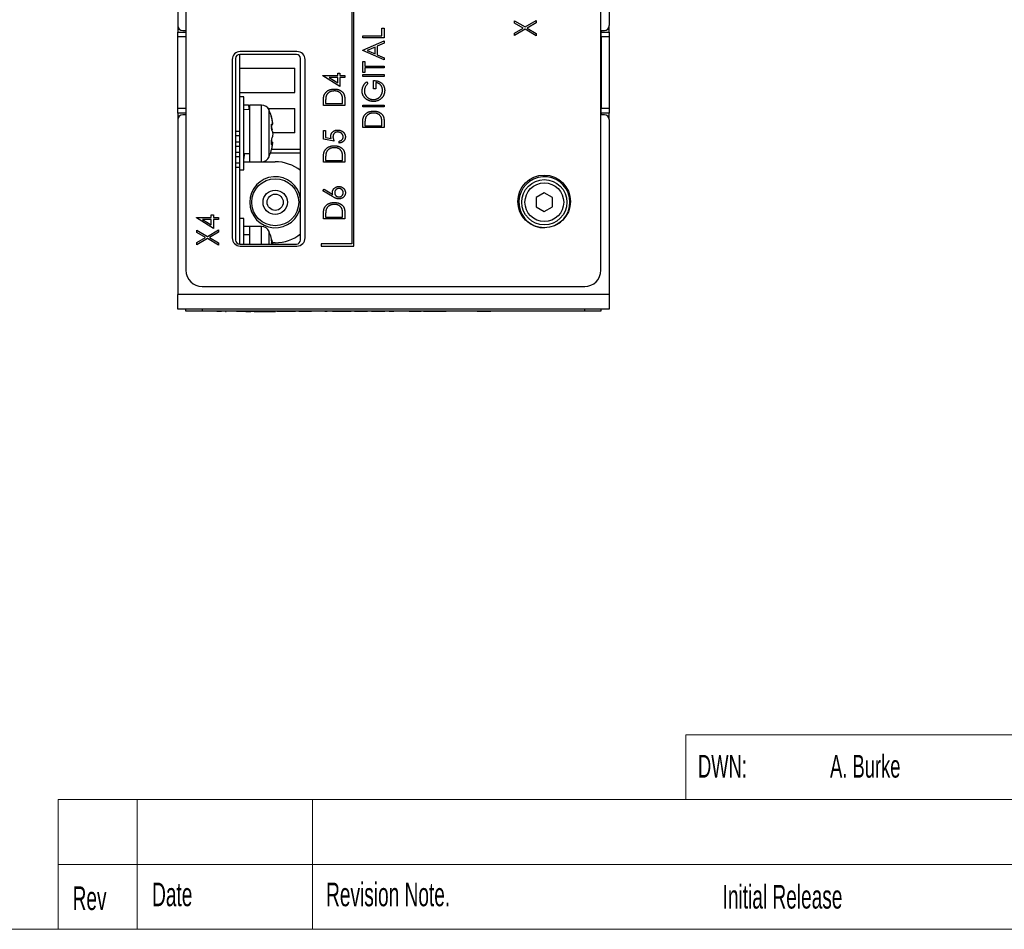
# Paper-space layout 'Sheet2' of a CAD drawing. Header units: millimetres. Extents: x 0 to 420, y 0 to 297.
# Tile 12 of 31: x 163 to 284, y 7 to 119. Entities that reach past the tile are written whole.
import ezdxf

# ---------------------------------------------------------------- set-up
doc = ezdxf.new("R2010")
doc.units = ezdxf.units.MM
doc.styles.add('SLDTEXTSTYLE0', font='TXT', dxfattribs={"width": 0.605})

psp = doc.layouts.new('Sheet2')

# ---------------------------------------------------------------- linework, layer by layer
at = {"color": 7, "linetype": 'Continuous', "lineweight": 25}
for p, q in [((182.32, 207.92), (182.32, 118.52)), ((235.55, 207.92), (235.55, 118.52)), ((183.32, 206.72), (183.32, 88.32)), ((203.77, 144.07), (203.77, 91.57)), ((204.02, 91.32), (204.02, 144.32)), ((234.52, 88.32), (234.52, 122.07)), ((223.88, 118.82), (223.88, 119.1)), ((223.88, 119.1), (225.17, 118.35)), ((225.17, 118.35), (226.52, 119.14)), ((226.52, 119.14), (226.52, 118.86)), ((182.33, 118.46), (182.33, 117.72)), ((182.92, 117.92), (183.32, 117.92)), ((207.5, 118.21), (207.77, 118.21)), ((207.5, 117.26), (207.5, 118.21)), ((207.77, 118.21), (207.77, 117.03)), ((224.93, 118.21), (223.88, 118.82)), ((223.88, 117.59), (224.93, 118.21)), ((225.17, 118.07), (223.88, 117.31)), ((226.52, 117.27), (225.17, 118.07)), ((226.52, 118.86), (225.41, 118.21)), ((225.41, 118.21), (226.52, 117.55)), ((234.52, 117.92), (234.95, 117.92)), ((234.54, 117.92), (234.54, 117.72)), ((235.54, 117.72), (235.54, 118.46)), ((235.55, 117.92), (235.54, 117.92)), ((235.55, 117.92), (235.55, 118.52)), ((182.33, 117.72), (183.32, 117.72)), ((182.33, 117.12), (182.33, 117.72)), ((182.33, 108.32), (182.33, 117.12)), ((205.13, 117.03), (205.13, 117.26)), ((205.13, 117.26), (207.5, 117.26)), ((207.77, 117.03), (205.13, 117.03)), ((223.88, 117.31), (223.88, 117.59)), ((226.52, 117.55), (226.52, 117.27)), ((234.54, 117.02), (234.52, 117.02)), ((234.54, 117.72), (235.54, 117.72)), ((234.54, 117.12), (234.54, 117.72)), ((235.54, 117.12), (234.54, 117.12)), ((234.54, 117.12), (234.54, 108.32)), ((235.54, 117.72), (235.54, 117.12)), ((235.54, 117.12), (235.54, 108.32)), ((205.13, 115.47), (207.77, 116.62)), ((205.13, 115.43), (205.13, 115.47)), ((207.77, 114.28), (205.13, 115.43)), ((206.65, 115.87), (205.69, 115.45)), ((205.69, 115.45), (206.65, 115.03)), ((206.65, 115.03), (206.65, 115.87)), ((207.77, 116.36), (206.92, 115.99)), ((206.92, 115.99), (206.92, 114.91)), ((207.77, 116.62), (207.77, 116.36)), ((189.02, 114.32), (189.02, 92.32)), ((189.45, 114.46), (189.45, 92.06)), ((189.95, 105.49), (189.95, 114.96)), ((196.95, 114.96), (189.95, 114.96)), ((197.02, 115.32), (190.02, 115.32)), ((197.45, 92.06), (197.45, 114.46)), ((198.02, 92.32), (198.02, 114.32)), ((206.92, 114.91), (207.77, 114.54)), ((207.77, 114.54), (207.77, 114.28)), ((189.95, 113.27), (196.75, 113.27)), ((196.75, 110.27), (196.75, 113.27)), ((205.13, 112.75), (205.13, 114.07)), ((205.13, 114.07), (205.4, 114.07)), ((205.4, 114.07), (205.4, 113.53)), ((205.4, 113.53), (207.77, 113.53)), ((205.4, 113.29), (205.4, 112.75)), ((207.77, 113.29), (205.4, 113.29)), ((207.77, 113.53), (207.77, 113.29)), ((234.52, 113.43), (234.54, 113.43)), ((200.21, 112.31), (200.21, 112.35)), ((200.21, 112.35), (202.04, 112.35)), ((202.31, 111), (200.21, 112.31)), ((202.04, 112.12), (200.97, 112.12)), ((200.97, 112.12), (202.04, 111.45)), ((202.04, 112.35), (202.04, 112.66)), ((202.04, 112.66), (202.31, 112.66)), ((202.04, 111.45), (202.04, 112.12)), ((202.31, 112.66), (202.31, 112.35)), ((202.31, 112.35), (202.92, 112.35)), ((202.92, 112.12), (202.31, 112.12)), ((202.31, 112.12), (202.31, 111)), ((202.92, 112.35), (202.92, 112.12)), ((205.4, 112.75), (205.13, 112.75)), ((205.13, 112.24), (205.13, 112.48)), ((205.13, 112.48), (207.77, 112.48)), ((207.77, 112.24), (205.13, 112.24)), ((207.77, 112.48), (207.77, 112.24)), ((205.58, 111.56), (205.77, 111.37)), ((206.48, 110.72), (206.48, 111.73)), ((206.75, 110.72), (206.48, 110.72)), ((206.75, 111.5), (206.75, 110.72)), ((189.95, 110.27), (196.75, 110.27)), ((190.45, 109.72), (189.95, 109.72)), ((190.45, 100.72), (190.45, 109.72)), ((202.92, 109.42), (202.92, 108.66)), ((182.33, 107.72), (182.33, 108.32)), ((191.02, 108.72), (190.45, 108.72)), ((191.15, 108.12), (190.45, 108.16)), ((191.13, 108.27), (191.15, 108.27)), ((192.65, 108.72), (191.15, 108.72)), ((191.15, 108.72), (191.15, 103.27)), ((193.49, 108.27), (196.75, 108.27)), ((196.75, 105.27), (196.75, 108.27)), ((200.28, 108.66), (200.28, 109.16)), ((202.92, 108.66), (200.28, 108.66)), ((200.55, 109.06), (200.55, 108.89)), ((200.55, 108.89), (202.65, 108.89)), ((202.65, 108.89), (202.65, 109.17)), ((205.13, 108.48), (205.13, 108.71)), ((205.13, 108.71), (207.77, 108.71)), ((207.77, 108.48), (205.13, 108.48)), ((207.77, 108.71), (207.77, 108.48)), ((234.54, 108.32), (235.54, 108.32)), ((234.54, 107.72), (234.54, 108.32)), ((235.54, 108.32), (235.54, 107.72)), ((183.32, 107.72), (182.33, 107.72)), ((182.33, 107.72), (182.33, 106.99)), ((183.32, 107.52), (182.92, 107.52)), ((234.95, 107.52), (234.52, 107.52)), ((235.54, 107.72), (234.54, 107.72)), ((234.54, 107.72), (234.54, 107.52)), ((235.54, 106.99), (235.54, 107.72)), ((235.54, 107.52), (235.55, 107.52)), ((235.55, 106.92), (235.55, 107.52)), ((182.32, 106.92), (182.32, 85.32)), ((193.83, 106.29), (194, 106.29)), ((205.13, 105.93), (205.13, 106.43)), ((207.77, 105.93), (205.13, 105.93)), ((205.4, 106.34), (205.4, 106.17)), ((205.4, 106.17), (207.5, 106.17)), ((207.5, 106.17), (207.5, 106.45)), ((207.77, 106.7), (207.77, 105.93)), ((235.55, 106.92), (235.55, 85.32)), ((189.45, 105.49), (189.95, 105.49)), ((189.45, 104.96), (189.95, 104.96)), ((189.95, 104.96), (189.95, 105.49)), ((189.95, 104.19), (189.95, 104.96)), ((196.75, 105.27), (194.02, 105.27)), ((200.28, 105.56), (200.55, 105.56)), ((200.28, 104.51), (200.28, 105.56)), ((201.6, 104.27), (200.28, 104.51)), ((200.55, 105.56), (200.55, 104.7)), ((200.55, 104.7), (201.24, 104.57)), ((189.45, 104.19), (189.95, 104.19)), ((189.45, 103.66), (189.95, 103.66)), ((189.95, 103.66), (189.95, 104.19)), ((189.95, 102.89), (189.95, 103.66)), ((194.01, 104.02), (193.82, 104.02)), ((194, 104.15), (193.83, 104.15)), ((202.24, 104.03), (202.24, 104.27)), ((189.45, 102.89), (189.95, 102.89)), ((189.45, 102.36), (189.95, 102.36)), ((189.95, 102.36), (189.95, 102.89)), ((189.95, 101.59), (189.95, 102.36)), ((190.45, 102.72), (191.15, 102.72)), ((191.15, 103.27), (191.15, 101.72)), ((197.45, 102.77), (193.74, 102.77)), ((193.89, 103.27), (197.45, 103.27)), ((200.28, 101.66), (200.28, 102.16)), ((200.55, 102.06), (200.55, 101.89)), ((202.65, 101.89), (202.65, 102.17)), ((202.92, 102.42), (202.92, 101.66)), ((189.45, 101.59), (189.95, 101.59)), ((189.45, 101.06), (189.95, 101.06)), ((189.95, 101.06), (189.95, 101.59)), ((189.95, 91.56), (189.95, 101.06)), ((190.45, 101.72), (191.15, 101.72)), ((191.15, 101.72), (192.65, 101.72)), ((192.65, 101.72), (194.33, 101.72)), ((202.92, 101.66), (200.28, 101.66)), ((200.55, 101.89), (202.65, 101.89)), ((189.95, 100.72), (190.45, 100.72)), ((200.21, 98.15), (200.36, 98.34)), ((201.42, 97.41), (200.21, 98.15)), ((200.36, 98.34), (201.43, 97.69)), ((227.54, 97.88), (226.54, 97.3)), ((226.54, 97.3), (226.54, 96.15)), ((228.54, 97.3), (227.54, 97.88)), ((228.54, 96.15), (228.54, 97.3)), ((226.54, 96.15), (227.54, 95.57)), ((227.54, 95.57), (228.54, 96.15)), ((184.61, 94.8), (184.61, 94.85)), ((184.61, 94.85), (186.44, 94.85)), ((186.71, 93.49), (184.61, 94.8)), ((186.44, 94.85), (186.44, 95.16)), ((186.44, 95.16), (186.71, 95.16)), ((186.71, 95.16), (186.71, 94.85)), ((186.71, 94.85), (187.32, 94.85)), ((187.32, 94.85), (187.32, 94.61)), ((200.28, 94.66), (200.28, 95.16)), ((200.55, 95.06), (200.55, 94.89)), ((200.55, 94.89), (202.65, 94.89)), ((202.65, 94.89), (202.65, 95.17)), ((202.92, 95.42), (202.92, 94.66)), ((186.44, 94.61), (185.37, 94.61)), ((185.37, 94.61), (186.44, 93.95)), ((186.44, 93.95), (186.44, 94.61)), ((187.32, 94.61), (186.71, 94.61)), ((186.71, 94.61), (186.71, 93.49)), ((190.45, 94.72), (189.95, 94.72)), ((190.45, 91.56), (190.45, 94.72)), ((191.15, 93.72), (190.45, 93.72)), ((192.65, 93.72), (191.15, 93.72)), ((191.15, 93.72), (191.15, 91.56)), ((202.92, 94.66), (200.28, 94.66)), ((184.68, 93.27), (185.97, 92.51)), ((184.68, 92.99), (184.68, 93.27)), ((185.73, 92.37), (184.68, 92.99)), ((184.68, 91.76), (185.73, 92.37)), ((185.97, 92.51), (187.32, 93.31)), ((187.32, 93.03), (186.21, 92.37)), ((186.21, 92.37), (187.32, 91.72)), ((187.32, 93.31), (187.32, 93.03)), ((191.15, 92.72), (190.45, 92.72)), ((185.97, 92.23), (184.68, 91.48)), ((184.68, 91.48), (184.68, 91.76)), ((187.32, 91.44), (185.97, 92.23)), ((187.32, 91.72), (187.32, 91.44)), ((189.95, 91.56), (196.95, 91.56)), ((190.02, 91.32), (197.02, 91.32)), ((193.92, 91.62), (194.02, 91.62)), ((194.33, 91.72), (194, 91.72)), ((200.02, 91.57), (200.02, 91.32)), ((203.77, 91.57), (200.02, 91.57)), ((200.02, 91.32), (204.02, 91.32)), ((185.32, 86.32), (232.52, 86.32)), ((235.55, 85.32), (182.32, 85.32)), ((182.32, 83.52), (182.32, 85.32)), ((235.55, 85.32), (235.55, 83.52)), ((235.55, 83.52), (182.32, 83.52)), ((183.32, 83.27), (183.32, 83.52)), ((185.32, 83.27), (183.32, 83.27)), ((185.32, 83.52), (185.32, 83.27)), ((232.52, 83.27), (185.32, 83.27)), ((187.11, 83.26), (187.11, 83.27)), ((187.11, 83.26), (187.69, 83.26)), ((187.69, 83.26), (187.69, 83.27)), ((188.18, 83.22), (188.18, 83.26)), ((188.18, 83.22), (188.28, 83.22)), ((188.37, 83.26), (188.37, 83.27)), ((188.94, 83.26), (188.94, 83.27)), ((189.55, 83.26), (189.04, 83.26)), ((189.55, 83.26), (189.55, 83.27)), ((189.55, 83.26), (189.83, 83.26)), ((189.83, 83.26), (189.83, 83.27)), ((189.83, 83.26), (190.97, 83.26)), ((190.16, 83.22), (190.16, 83.26)), ((190.69, 83.22), (190.69, 83.26)), ((190.69, 83.22), (191.32, 83.22)), ((190.97, 83.26), (190.97, 83.27)), ((191.22, 83.26), (190.97, 83.26)), ((191.22, 83.26), (191.22, 83.27)), ((191.22, 83.26), (192.6, 83.26)), ((191.32, 83.22), (191.32, 83.26)), ((191.73, 83.22), (191.73, 83.26)), ((191.73, 83.22), (192.24, 83.22)), ((192.24, 83.22), (192.24, 83.26)), ((192.24, 83.22), (192.92, 83.22)), ((192.6, 83.26), (192.6, 83.27)), ((192.6, 83.26), (192.64, 83.26)), ((192.64, 83.26), (192.64, 83.27)), ((192.64, 83.26), (194.03, 83.26)), ((192.92, 83.22), (192.92, 83.26)), ((192.92, 83.22), (193.63, 83.22)), ((193.63, 83.22), (193.63, 83.26)), ((193.63, 83.22), (194.35, 83.22)), ((194.03, 83.26), (194.03, 83.27)), ((194.52, 83.26), (194.52, 83.27)), ((194.52, 83.26), (194.58, 83.26)), ((194.58, 83.26), (194.58, 83.27)), ((194.58, 83.26), (196.55, 83.26)), ((196.55, 83.26), (196.55, 83.27)), ((196.55, 83.26), (196.84, 83.26)), ((196.84, 83.26), (196.84, 83.27)), ((197.24, 83.26), (197.24, 83.27)), ((197.24, 83.26), (198.83, 83.26)), ((198.83, 83.26), (198.83, 83.27)), ((200.46, 83.26), (200.46, 83.27)), ((200.46, 83.26), (200.74, 83.26)), ((200.74, 83.26), (200.74, 83.27)), ((201.4, 83.26), (201.4, 83.27)), ((201.4, 83.26), (201.45, 83.26)), ((201.45, 83.26), (201.45, 83.27)), ((201.45, 83.26), (203.43, 83.26)), ((203.43, 83.26), (203.43, 83.27)), ((203.43, 83.26), (203.72, 83.26)), ((203.72, 83.26), (203.72, 83.27)), ((204.12, 83.26), (204.12, 83.27)), ((204.12, 83.26), (205.71, 83.26)), ((205.71, 83.26), (205.71, 83.27)), ((206.2, 83.26), (206.2, 83.27)), ((206.2, 83.26), (207.87, 83.26)), ((207.87, 83.26), (207.87, 83.27)), ((208.4, 83.26), (208.4, 83.27)), ((208.4, 83.26), (208.98, 83.26)), ((208.98, 83.26), (208.98, 83.27)), ((209.64, 83.26), (209.64, 83.27)), ((210.23, 83.26), (210.23, 83.27)), ((210.27, 83.26), (210.27, 83.27)), ((210.88, 83.26), (210.88, 83.27)), ((210.88, 83.26), (212.34, 83.26)), ((212.34, 83.26), (212.34, 83.27)), ((212.63, 83.26), (212.63, 83.27)), ((212.63, 83.26), (214.01, 83.26)), ((214.01, 83.26), (214.01, 83.27)), ((214.01, 83.26), (214.05, 83.26)), ((214.05, 83.26), (214.05, 83.27)), ((214.05, 83.26), (215.44, 83.26)), ((215.44, 83.26), (215.44, 83.27)), ((215.8, 83.26), (215.8, 83.27)), ((217.38, 83.26), (217.38, 83.27)), ((218.65, 83.26), (218.65, 83.27)), ((219.26, 83.26), (219.01, 83.26)), ((219.26, 83.26), (219.26, 83.27)), ((219.26, 83.26), (220.93, 83.26)), ((220.93, 83.26), (220.93, 83.27)), ((222.27, 83.26), (221.56, 83.26)), ((222.52, 83.26), (222.27, 83.26)), ((222.77, 83.26), (222.52, 83.26)), ((232.52, 83.27), (232.52, 83.52)), ((234.52, 83.27), (232.52, 83.27)), ((234.52, 83.52), (234.52, 83.27))]:
    psp.add_line(p, q, dxfattribs=at)
at = {"color": 8, "linetype": 'Continuous', "lineweight": 25}
for p, q in [((183.32, 117.12), (182.33, 117.12)), ((182.33, 108.32), (183.32, 108.32)), ((192.65, 101.72), (192.65, 108.72)), ((193.57, 102.34), (193.57, 108.11)), ((193.83, 106.29), (193.99, 106.29)), ((193.86, 106.35), (193.87, 106.35)), ((193.98, 106.72), (193.99, 106.72)), ((193.94, 105.65), (193.99, 105.65)), ((193.82, 104.01), (193.99, 104.01)), ((193.85, 103.87), (193.87, 103.87)), ((192.65, 91.56), (192.65, 93.72)), ((193.57, 91.56), (193.57, 93.11)), ((193.82, 92.1), (193.87, 92.1)), ((193.89, 91.73), (193.99, 91.73)), ((222.27, 83.26), (222.27, 83.27))]:
    psp.add_line(p, q, dxfattribs=at)
at = {"color": 7, "linetype": 'Continuous', "lineweight": 18}
for p, q in [((245, 31), (245, 23)), ((245, 31), (305, 31)), ((167.56, 23), (167.56, 7)), ((167.56, 23), (245, 23)), ((177.28, 23), (177.28, 7)), ((198.93, 23), (198.93, 7)), ((245, 23), (413, 23)), ((167.56, 15), (245, 15)), ((245, 15), (365, 15)), ((7, 7), (413, 7))]:
    psp.add_line(p, q, dxfattribs=at)
at = {"color": 7, "linetype": 'Continuous', "lineweight": 25}
for centre, radius in [((227.52, 96.82), 3.25), ((194.33, 96.72), 2.9), ((227.54, 96.72), 2.79), ((227.54, 96.72), 2.39), ((194.33, 96.72), 1.5), ((194.33, 96.72), 1)]:
    psp.add_circle(centre, radius, dxfattribs=at)
for centre, radius, start, end in [((182.92, 118.52), 0.6, 180, 270), ((234.95, 118.52), 0.6, 270, 0), ((190.02, 114.32), 1, 90, 180), ((189.95, 114.46), 0.5, 90, 180), ((196.95, 114.46), 0.5, 0, 90), ((197.02, 114.32), 1, 0, 90), ((192.65, 107.72), 1, 22.6199, 90), ((182.92, 106.92), 0.6, 90, 180), ((186.65, 105.22), 7.5, 16.7658, 22.6199), ((187.81, 105.6), 6.28, 10.2876, 15.1464), ((187.18, 105.48), 6.91, 9.7845, 14.4239), ((234.95, 106.92), 0.6, 0, 90), ((193.56, 105.59), 0.822, 58.5441, 67.7163), ((189.06, 104.64), 5.03, 11.5888, 17.0019), ((190.02, 104.52), 4.07, 12.9966, 18.9892), ((189.06, 105.81), 5.03, 342.9981, 348.4112), ((193.23, 104.54), 0.93, 313.9908, 325.1554), ((187.81, 104.85), 6.28, 344.8535, 349.7121), ((192.65, 102.72), 1, 270, 337.3801), ((186.65, 105.22), 7.5, 337.3801, 343.2763), ((194.33, 96.72), 5, 51.369, 90), ((194.33, 96.72), 3.15, 7.7114, 180.0035), ((227.55, 96.72), 3.15, 298.6237, 270), ((194.33, 96.72), 3.15, 180.0035, 352.2886), ((192.65, 92.72), 1, 22.6199, 90), ((186.65, 90.22), 7.5, 10.7084, 22.6199), ((194.33, 96.72), 5, 270, 308.631), ((190.02, 92.32), 1, 180, 270), ((189.95, 92.06), 0.5, 180, 270), ((190.75, 90.89), 3.35, 14.4924, 21.0714), ((186.86, 90.05), 7.23, 12.458, 14.0913), ((196.95, 92.06), 0.5, 270, 0), ((197.02, 92.32), 1, 270, 0), ((185.32, 88.32), 2, 180, 270), ((232.52, 88.32), 2, 270, 0)]:
    psp.add_arc(centre, radius, start, end, dxfattribs=at)
for points, knots in [([(200.37, 109.94), (200.38, 109.97), (200.41, 110.03), (200.45, 110.11), (200.5, 110.19), (200.56, 110.26), (200.62, 110.32), (200.68, 110.39), (200.76, 110.44), (200.84, 110.5), (200.92, 110.54), (201.01, 110.58), (201.11, 110.62), (201.2, 110.64), (201.31, 110.67), (201.41, 110.68), (201.52, 110.69), (201.59, 110.69), (201.63, 110.69)], [0, 0, 0, 0, 0.0593925, 0.1177924, 0.1759161, 0.2336388, 0.291461, 0.3497821, 0.4095288, 0.4705662, 0.532617, 0.5951386, 0.658638, 0.7232379, 0.7894756, 0.8576634, 0.9277493, 1, 1, 1, 1]), ([(201.63, 110.69), (201.67, 110.69), (201.73, 110.69), (201.82, 110.68), (201.92, 110.67), (202.01, 110.65), (202.09, 110.63), (202.18, 110.6), (202.26, 110.57), (202.33, 110.54), (202.4, 110.49), (202.47, 110.45), (202.54, 110.4), (202.59, 110.36), (202.65, 110.3), (202.7, 110.25), (202.74, 110.19), (202.78, 110.13), (202.81, 110.06), (202.84, 109.99), (202.87, 109.91), (202.89, 109.82), (202.9, 109.73), (202.91, 109.64), (202.92, 109.53), (202.92, 109.46), (202.92, 109.42)], [0, 0, 0, 0, 0.0475937, 0.0937676, 0.1386494, 0.1826306, 0.2256695, 0.2681219, 0.3099078, 0.3512041, 0.3918442, 0.4309373, 0.4689993, 0.5060433, 0.5424143, 0.5779531, 0.6132369, 0.6481296, 0.6840155, 0.7217424, 0.7616766, 0.8039682, 0.8488692, 0.89624, 0.946756, 1, 1, 1, 1]), ([(205.06, 110.47), (205.06, 110.49), (205.06, 110.54), (205.07, 110.62), (205.08, 110.69), (205.09, 110.76), (205.11, 110.83), (205.13, 110.9), (205.15, 110.97), (205.18, 111.04), (205.21, 111.11), (205.25, 111.17), (205.3, 111.24), (205.34, 111.31), (205.39, 111.37), (205.45, 111.44), (205.51, 111.5), (205.56, 111.54), (205.58, 111.56)], [0, 0, 0, 0, 0.060204, 0.120141, 0.179121, 0.237724, 0.29621, 0.354663, 0.412849, 0.471892, 0.531593, 0.592518, 0.655413, 0.720099, 0.786749, 0.855521, 0.926575, 1, 1, 1, 1]), ([(205.77, 111.37), (205.74, 111.34), (205.67, 111.27), (205.58, 111.17), (205.5, 111.05), (205.44, 110.94), (205.39, 110.82), (205.36, 110.7), (205.33, 110.58), (205.33, 110.51), (205.33, 110.47)], [0, 0, 0, 0, 0.139721, 0.274607, 0.405509, 0.533755, 0.657714, 0.775781, 0.889741, 1, 1, 1, 1]), ([(206.48, 111.73), (206.53, 111.73), (206.63, 111.73), (206.78, 111.71), (206.91, 111.69), (207.04, 111.65), (207.16, 111.6), (207.27, 111.55), (207.38, 111.48), (207.47, 111.4), (207.56, 111.32), (207.64, 111.22), (207.7, 111.12), (207.75, 111.02), (207.79, 110.9), (207.82, 110.78), (207.84, 110.65), (207.84, 110.56), (207.84, 110.52)], [0, 0, 0, 0, 0.073867, 0.144522, 0.211791, 0.276489, 0.339083, 0.400258, 0.460177, 0.520194, 0.579322, 0.637323, 0.694965, 0.752566, 0.811419, 0.87164, 0.934384, 1, 1, 1, 1]), ([(207.57, 110.54), (207.57, 110.57), (207.57, 110.63), (207.56, 110.72), (207.54, 110.81), (207.51, 110.89), (207.48, 110.97), (207.44, 111.04), (207.4, 111.12), (207.34, 111.18), (207.28, 111.25), (207.22, 111.3), (207.15, 111.35), (207.08, 111.39), (207.01, 111.43), (206.93, 111.46), (206.84, 111.48), (206.78, 111.49), (206.75, 111.5)], [0, 0, 0, 0, 0.067961, 0.133633, 0.197438, 0.259579, 0.321561, 0.382995, 0.444612, 0.506931, 0.569085, 0.62994, 0.690332, 0.750208, 0.810958, 0.872254, 0.935348, 1, 1, 1, 1]), ([(200.28, 109.16), (200.28, 109.2), (200.28, 109.28), (200.28, 109.41), (200.29, 109.52), (200.3, 109.62), (200.31, 109.72), (200.33, 109.8), (200.35, 109.88), (200.36, 109.92), (200.37, 109.94)], [0, 0, 0, 0, 0.164344, 0.316794, 0.458147, 0.588563, 0.707492, 0.815269, 0.912897, 1, 1, 1, 1]), ([(200.62, 109.81), (200.62, 109.79), (200.6, 109.75), (200.59, 109.68), (200.58, 109.6), (200.57, 109.51), (200.56, 109.41), (200.55, 109.3), (200.55, 109.19), (200.55, 109.11), (200.55, 109.06)], [0, 0, 0, 0, 0.084774, 0.180312, 0.28709, 0.406015, 0.536482, 0.678682, 0.833402, 1, 1, 1, 1]), ([(201.63, 110.45), (201.6, 110.45), (201.54, 110.45), (201.45, 110.44), (201.37, 110.43), (201.28, 110.41), (201.2, 110.39), (201.13, 110.36), (201.06, 110.33), (200.99, 110.29), (200.92, 110.24), (200.86, 110.19), (200.81, 110.14), (200.76, 110.08), (200.72, 110.02), (200.68, 109.96), (200.65, 109.89), (200.63, 109.84), (200.62, 109.81)], [0, 0, 0, 0, 0.072225, 0.141809, 0.209025, 0.27458, 0.338792, 0.401466, 0.463652, 0.525211, 0.585979, 0.645456, 0.703802, 0.762331, 0.820361, 0.879159, 0.938775, 1, 1, 1, 1]), ([(202.58, 109.87), (202.57, 109.89), (202.56, 109.93), (202.53, 110), (202.49, 110.06), (202.45, 110.11), (202.4, 110.17), (202.35, 110.21), (202.3, 110.26), (202.24, 110.3), (202.18, 110.34), (202.11, 110.37), (202.04, 110.39), (201.96, 110.42), (201.89, 110.43), (201.8, 110.45), (201.72, 110.45), (201.66, 110.45), (201.63, 110.45)], [0, 0, 0, 0, 0.059645, 0.118294, 0.175965, 0.23339, 0.291154, 0.349435, 0.408318, 0.468899, 0.530224, 0.592452, 0.655817, 0.720446, 0.78676, 0.855305, 0.926424, 1, 1, 1, 1]), ([(202.65, 109.17), (202.65, 109.21), (202.65, 109.29), (202.65, 109.4), (202.64, 109.5), (202.63, 109.59), (202.62, 109.68), (202.61, 109.75), (202.6, 109.81), (202.59, 109.85), (202.58, 109.87)], [0, 0, 0, 0, 0.172244, 0.3301934, 0.475432, 0.6065481, 0.7244263, 0.8291286, 0.9204072, 1, 1, 1, 1]), ([(206.45, 109.16), (206.42, 109.16), (206.36, 109.16), (206.26, 109.17), (206.17, 109.18), (206.08, 109.2), (206, 109.22), (205.91, 109.25), (205.83, 109.29), (205.75, 109.33), (205.67, 109.37), (205.59, 109.42), (205.52, 109.47), (205.46, 109.53), (205.4, 109.59), (205.34, 109.65), (205.29, 109.72), (205.24, 109.79), (205.2, 109.87), (205.16, 109.95), (205.13, 110.03), (205.1, 110.11), (205.08, 110.2), (205.07, 110.29), (205.06, 110.38), (205.06, 110.44), (205.06, 110.47)], [0, 0, 0, 0, 0.043752, 0.086902, 0.1296, 0.171756, 0.214081, 0.256123, 0.298672, 0.341237, 0.38374, 0.425368, 0.466369, 0.506879, 0.547294, 0.587618, 0.628025, 0.668757, 0.709595, 0.750053, 0.790569, 0.831201, 0.872251, 0.914042, 0.956496, 1, 1, 1, 1]), ([(205.33, 110.47), (205.33, 110.44), (205.33, 110.4), (205.34, 110.33), (205.35, 110.26), (205.37, 110.19), (205.39, 110.12), (205.41, 110.06), (205.44, 109.99), (205.48, 109.93), (205.52, 109.87), (205.56, 109.81), (205.61, 109.75), (205.66, 109.7), (205.71, 109.65), (205.77, 109.61), (205.83, 109.57), (205.89, 109.53), (205.96, 109.5), (206.02, 109.47), (206.09, 109.45), (206.16, 109.43), (206.23, 109.41), (206.3, 109.4), (206.37, 109.39), (206.41, 109.39), (206.44, 109.39)], [0, 0, 0, 0, 0.0408599, 0.0816225, 0.1224168, 0.1628647, 0.2037668, 0.2453075, 0.2873829, 0.3301769, 0.3730099, 0.415276, 0.4572284, 0.4990207, 0.5406466, 0.5823012, 0.6241794, 0.6668961, 0.709514, 0.751644, 0.7930404, 0.8346491, 0.8755582, 0.9168655, 0.9582123, 1, 1, 1, 1]), ([(206.44, 109.39), (206.46, 109.39), (206.51, 109.39), (206.58, 109.4), (206.65, 109.41), (206.73, 109.43), (206.8, 109.45), (206.86, 109.48), (206.93, 109.51), (207, 109.54), (207.06, 109.58), (207.12, 109.62), (207.18, 109.67), (207.24, 109.72), (207.29, 109.77), (207.33, 109.83), (207.38, 109.89), (207.42, 109.96), (207.45, 110.02), (207.48, 110.09), (207.51, 110.16), (207.53, 110.23), (207.55, 110.31), (207.56, 110.38), (207.57, 110.46), (207.57, 110.51), (207.57, 110.54)], [0, 0, 0, 0, 0.040913, 0.081723, 0.122258, 0.162728, 0.203318, 0.244385, 0.28603, 0.328182, 0.370467, 0.412394, 0.453492, 0.494597, 0.535891, 0.577176, 0.619032, 0.661219, 0.703509, 0.745546, 0.78755, 0.829276, 0.871256, 0.913546, 0.956421, 1, 1, 1, 1]), ([(207.34, 109.46), (207.31, 109.43), (207.24, 109.38), (207.14, 109.32), (207.03, 109.27), (206.92, 109.23), (206.81, 109.2), (206.69, 109.17), (206.57, 109.16), (206.49, 109.16), (206.45, 109.16)], [0, 0, 0, 0, 0.12593, 0.250385, 0.372742, 0.495397, 0.618538, 0.74319, 0.870021, 1, 1, 1, 1]), ([(207.84, 110.52), (207.84, 110.49), (207.84, 110.44), (207.83, 110.36), (207.82, 110.28), (207.81, 110.2), (207.79, 110.13), (207.77, 110.06), (207.74, 109.99), (207.72, 109.92), (207.68, 109.85), (207.64, 109.79), (207.6, 109.73), (207.56, 109.67), (207.51, 109.61), (207.46, 109.56), (207.4, 109.51), (207.36, 109.47), (207.34, 109.46)], [0, 0, 0, 0, 0.06786, 0.134132, 0.198965, 0.262597, 0.325146, 0.3865, 0.447578, 0.507762, 0.567858, 0.627895, 0.688079, 0.748875, 0.810239, 0.872356, 0.935747, 1, 1, 1, 1]), ([(191.15, 108.12), (191.12, 108.36), (191.08, 108.71), (191.04, 108.67), (191.02, 108.66)], [0, 0, 0, 0, 0.659316, 1, 1, 1, 1]), ([(193.82, 107.41), (193.82, 107.41), (193.82, 107.42), (193.83, 107.38), (193.84, 107.32), (193.86, 107.25), (193.87, 107.21), (193.87, 107.2)], [0, 0, 0, 0, 0.155717, 0.405266, 0.656865, 0.91501, 1, 1, 1, 1]), ([(205.13, 106.43), (205.13, 106.48), (205.13, 106.56), (205.13, 106.68), (205.14, 106.8), (205.15, 106.9), (205.16, 106.99), (205.18, 107.08), (205.2, 107.15), (205.21, 107.2), (205.22, 107.22)], [0, 0, 0, 0, 0.164344, 0.316794, 0.458147, 0.588563, 0.707492, 0.815269, 0.912897, 1, 1, 1, 1]), ([(205.22, 107.22), (205.23, 107.25), (205.26, 107.31), (205.3, 107.39), (205.35, 107.46), (205.41, 107.54), (205.47, 107.6), (205.53, 107.66), (205.61, 107.72), (205.69, 107.77), (205.77, 107.82), (205.86, 107.86), (205.96, 107.89), (206.05, 107.92), (206.16, 107.94), (206.26, 107.96), (206.37, 107.97), (206.44, 107.97), (206.48, 107.97)], [0, 0, 0, 0, 0.059393, 0.117792, 0.175916, 0.233639, 0.291461, 0.349782, 0.409529, 0.470566, 0.532617, 0.595139, 0.658638, 0.723238, 0.789476, 0.857663, 0.927749, 1, 1, 1, 1]), ([(205.47, 107.09), (205.47, 107.07), (205.45, 107.03), (205.44, 106.96), (205.43, 106.88), (205.42, 106.79), (205.41, 106.69), (205.4, 106.58), (205.4, 106.46), (205.4, 106.38), (205.4, 106.34)], [0, 0, 0, 0, 0.084774, 0.180312, 0.28709, 0.406015, 0.536482, 0.678682, 0.833402, 1, 1, 1, 1]), ([(206.48, 107.73), (206.45, 107.73), (206.39, 107.73), (206.3, 107.72), (206.22, 107.71), (206.13, 107.69), (206.05, 107.67), (205.98, 107.64), (205.91, 107.6), (205.84, 107.56), (205.77, 107.52), (205.71, 107.47), (205.66, 107.42), (205.61, 107.36), (205.57, 107.3), (205.53, 107.23), (205.5, 107.16), (205.48, 107.11), (205.47, 107.09)], [0, 0, 0, 0, 0.072225, 0.141809, 0.209025, 0.27458, 0.338792, 0.401466, 0.463652, 0.525211, 0.585979, 0.645456, 0.703802, 0.762331, 0.820361, 0.879159, 0.938775, 1, 1, 1, 1]), ([(206.48, 107.97), (206.52, 107.97), (206.58, 107.97), (206.67, 107.96), (206.77, 107.95), (206.86, 107.93), (206.94, 107.91), (207.03, 107.88), (207.11, 107.85), (207.18, 107.81), (207.25, 107.77), (207.32, 107.73), (207.39, 107.68), (207.44, 107.63), (207.5, 107.58), (207.55, 107.52), (207.59, 107.47), (207.63, 107.4), (207.66, 107.34), (207.69, 107.27), (207.72, 107.19), (207.74, 107.1), (207.75, 107.01), (207.76, 106.91), (207.77, 106.81), (207.77, 106.74), (207.77, 106.7)], [0, 0, 0, 0, 0.047594, 0.093768, 0.138649, 0.182631, 0.225669, 0.268122, 0.309908, 0.351204, 0.391844, 0.430937, 0.468999, 0.506043, 0.542414, 0.577953, 0.613237, 0.64813, 0.684016, 0.721742, 0.761677, 0.803968, 0.848869, 0.89624, 0.946756, 1, 1, 1, 1]), ([(207.43, 107.15), (207.42, 107.17), (207.41, 107.21), (207.38, 107.28), (207.34, 107.33), (207.3, 107.39), (207.25, 107.44), (207.2, 107.49), (207.15, 107.54), (207.09, 107.58), (207.03, 107.61), (206.96, 107.64), (206.89, 107.67), (206.81, 107.69), (206.74, 107.71), (206.65, 107.72), (206.57, 107.73), (206.51, 107.73), (206.48, 107.73)], [0, 0, 0, 0, 0.0596448, 0.118294, 0.1759646, 0.2333896, 0.2911537, 0.3494353, 0.4083184, 0.4688986, 0.5302243, 0.5924523, 0.6558165, 0.7204458, 0.7867599, 0.8553052, 0.9264236, 1, 1, 1, 1]), ([(207.5, 106.45), (207.5, 106.49), (207.5, 106.57), (207.5, 106.68), (207.49, 106.78), (207.48, 106.87), (207.47, 106.95), (207.46, 107.03), (207.45, 107.09), (207.44, 107.13), (207.43, 107.15)], [0, 0, 0, 0, 0.172244, 0.3301934, 0.475432, 0.6065481, 0.7244263, 0.8291286, 0.9204072, 1, 1, 1, 1]), ([(193.87, 106.35), (193.86, 106.36), (193.85, 106.35), (193.83, 106.29), (193.82, 106.24), (193.82, 106.13), (193.83, 106.07), (193.85, 105.95), (193.86, 105.89), (193.87, 105.85)], [0, 0, 0, 0, 0.25, 0.25, 0.5, 0.5, 0.75, 0.75, 1, 1, 1, 1]), ([(194.02, 106.45), (194.02, 106.45), (194.02, 106.47), (194.02, 106.55), (194, 106.65), (193.99, 106.71), (193.99, 106.72)], [0, 0, 0, 0, 0.174299, 0.541903, 0.908442, 1, 1, 1, 1]), ([(193.99, 106.29), (194.01, 106.28), (194.02, 106.31), (194.02, 106.44), (194.01, 106.54), (193.99, 106.65)], [0, 0, 0, 0, 0.5, 0.5, 1, 1, 1, 1]), ([(193.99, 105.44), (194.01, 105.35), (194.02, 105.24), (194.02, 105.01), (194.01, 104.89), (193.99, 104.8)], [0, 0, 0, 0, 0.5, 0.5, 1, 1, 1, 1]), ([(201.19, 104.86), (201.19, 104.89), (201.19, 104.94), (201.21, 105.02), (201.22, 105.09), (201.25, 105.16), (201.29, 105.23), (201.33, 105.29), (201.38, 105.35), (201.43, 105.41), (201.5, 105.46), (201.56, 105.5), (201.64, 105.54), (201.71, 105.57), (201.79, 105.6), (201.88, 105.61), (201.97, 105.62), (202.03, 105.62), (202.06, 105.62)], [0, 0, 0, 0, 0.063154, 0.12364, 0.182758, 0.241112, 0.299007, 0.357521, 0.417475, 0.47889, 0.541269, 0.603422, 0.665356, 0.72842, 0.792968, 0.859411, 0.928267, 1, 1, 1, 1]), ([(201.24, 104.57), (201.23, 104.6), (201.22, 104.65), (201.2, 104.72), (201.19, 104.79), (201.19, 104.84), (201.19, 104.86)], [0, 0, 0, 0, 0.275715, 0.533876, 0.774288, 1, 1, 1, 1]), ([(202.05, 105.39), (202.03, 105.39), (201.98, 105.39), (201.92, 105.38), (201.87, 105.37), (201.81, 105.35), (201.76, 105.33), (201.71, 105.3), (201.67, 105.27), (201.63, 105.23), (201.59, 105.19), (201.55, 105.14), (201.53, 105.09), (201.5, 105.04), (201.49, 104.99), (201.47, 104.93), (201.47, 104.87), (201.46, 104.82), (201.46, 104.8)], [0, 0, 0, 0, 0.068358, 0.133163, 0.196567, 0.257583, 0.317973, 0.376849, 0.436859, 0.497312, 0.557728, 0.617608, 0.677261, 0.73765, 0.799925, 0.864004, 0.930505, 1, 1, 1, 1]), ([(201.46, 104.8), (201.46, 104.78), (201.46, 104.74), (201.47, 104.68), (201.48, 104.62), (201.5, 104.56), (201.52, 104.49), (201.54, 104.42), (201.57, 104.34), (201.59, 104.29), (201.6, 104.27)], [0, 0, 0, 0, 0.102289, 0.209896, 0.32423, 0.444739, 0.572683, 0.707419, 0.85009, 1, 1, 1, 1]), ([(202.72, 104.79), (202.72, 104.81), (202.72, 104.85), (202.71, 104.91), (202.69, 104.96), (202.67, 105.02), (202.64, 105.07), (202.61, 105.12), (202.57, 105.17), (202.53, 105.21), (202.48, 105.25), (202.43, 105.29), (202.37, 105.32), (202.31, 105.34), (202.25, 105.36), (202.18, 105.38), (202.12, 105.39), (202.07, 105.39), (202.05, 105.39)], [0, 0, 0, 0, 0.060428, 0.119346, 0.17738, 0.23469, 0.293169, 0.352629, 0.413971, 0.477601, 0.541852, 0.605427, 0.668669, 0.731988, 0.79628, 0.861792, 0.929549, 1, 1, 1, 1]), ([(202.06, 105.62), (202.1, 105.62), (202.18, 105.62), (202.31, 105.6), (202.43, 105.56), (202.52, 105.52), (202.59, 105.49), (202.64, 105.45), (202.69, 105.42), (202.73, 105.38), (202.77, 105.35), (202.81, 105.3), (202.84, 105.26), (202.87, 105.21), (202.9, 105.17), (202.92, 105.11), (202.95, 105.06), (202.96, 105.01), (202.97, 104.95), (202.98, 104.9), (202.99, 104.84), (202.99, 104.8), (202.99, 104.77)], [0, 0, 0, 0, 0.090892, 0.179124, 0.265627, 0.351808, 0.394611, 0.436235, 0.477349, 0.517542, 0.557064, 0.596371, 0.63568, 0.674895, 0.714204, 0.753469, 0.79289, 0.832873, 0.873269, 0.914272, 0.95648, 1, 1, 1, 1]), ([(202.24, 104.27), (202.27, 104.27), (202.32, 104.28), (202.39, 104.31), (202.45, 104.33), (202.5, 104.36), (202.55, 104.4), (202.59, 104.45), (202.63, 104.49), (202.66, 104.55), (202.69, 104.61), (202.7, 104.67), (202.72, 104.73), (202.72, 104.77), (202.72, 104.79)], [0, 0, 0, 0, 0.1002036, 0.1920729, 0.2780453, 0.3577358, 0.4356828, 0.513572, 0.5935712, 0.6759777, 0.7585308, 0.8395161, 0.9193136, 1, 1, 1, 1]), ([(202.99, 104.77), (202.99, 104.75), (202.99, 104.7), (202.98, 104.63), (202.96, 104.57), (202.94, 104.5), (202.91, 104.44), (202.87, 104.38), (202.83, 104.33), (202.78, 104.27), (202.73, 104.23), (202.67, 104.18), (202.61, 104.14), (202.54, 104.11), (202.47, 104.08), (202.4, 104.06), (202.32, 104.04), (202.27, 104.03), (202.24, 104.03)], [0, 0, 0, 0, 0.0627158, 0.1237069, 0.1829427, 0.2416714, 0.3001699, 0.3590747, 0.4190822, 0.480891, 0.5434063, 0.6054228, 0.6678628, 0.7314727, 0.7955069, 0.8616128, 0.929623, 1, 1, 1, 1]), ([(193.87, 104.34), (193.87, 104.31), (193.85, 104.25), (193.83, 104.14), (193.82, 104.04), (193.82, 103.96), (193.83, 103.9), (193.84, 103.86), (193.85, 103.86), (193.86, 103.86)], [0, 0, 0, 0, 0.1567851, 0.3140356, 0.4674647, 0.6162975, 0.7630688, 0.9110416, 1, 1, 1, 1]), ([(193.99, 103.72), (194.01, 103.83), (194.02, 103.92), (194.02, 104.02), (194.01, 104.03), (193.99, 104.01)], [0, 0, 0, 0, 0.5, 0.5, 1, 1, 1, 1]), ([(194.02, 104.03), (194.02, 104.04), (194.02, 104.09), (194.02, 104.14), (194, 104.15), (194, 104.15)], [0, 0, 0, 0, 0.126149, 0.580404, 1, 1, 1, 1]), ([(200.37, 102.94), (200.38, 102.97), (200.41, 103.03), (200.45, 103.11), (200.5, 103.19), (200.56, 103.26), (200.62, 103.32), (200.68, 103.39), (200.76, 103.44), (200.84, 103.5), (200.92, 103.54), (201.01, 103.58), (201.11, 103.62), (201.2, 103.64), (201.31, 103.67), (201.41, 103.68), (201.52, 103.69), (201.59, 103.69), (201.63, 103.69)], [0, 0, 0, 0, 0.0593925, 0.1177924, 0.1759161, 0.2336388, 0.291461, 0.3497821, 0.4095288, 0.4705662, 0.532617, 0.5951386, 0.658638, 0.7232379, 0.7894756, 0.8576634, 0.9277493, 1, 1, 1, 1]), ([(201.63, 103.45), (201.6, 103.45), (201.54, 103.45), (201.45, 103.44), (201.37, 103.43), (201.28, 103.41), (201.2, 103.39), (201.13, 103.36), (201.06, 103.33), (200.99, 103.29), (200.92, 103.24), (200.86, 103.19), (200.81, 103.14), (200.76, 103.08), (200.72, 103.02), (200.68, 102.96), (200.65, 102.89), (200.63, 102.84), (200.62, 102.81)], [0, 0, 0, 0, 0.0722253, 0.1418089, 0.209025, 0.2745799, 0.3387916, 0.4014663, 0.4636515, 0.525211, 0.5859788, 0.6454558, 0.7038018, 0.7623312, 0.8203612, 0.879159, 0.9387746, 1, 1, 1, 1]), ([(201.63, 103.69), (201.67, 103.69), (201.73, 103.69), (201.82, 103.68), (201.92, 103.67), (202.01, 103.65), (202.09, 103.63), (202.18, 103.6), (202.26, 103.57), (202.33, 103.54), (202.4, 103.49), (202.47, 103.45), (202.54, 103.4), (202.59, 103.36), (202.65, 103.3), (202.7, 103.25), (202.74, 103.19), (202.78, 103.13), (202.81, 103.06), (202.84, 102.99), (202.87, 102.91), (202.89, 102.82), (202.9, 102.73), (202.91, 102.64), (202.92, 102.53), (202.92, 102.46), (202.92, 102.42)], [0, 0, 0, 0, 0.0475937, 0.0937676, 0.1386494, 0.1826306, 0.2256695, 0.2681219, 0.3099078, 0.3512041, 0.3918442, 0.4309373, 0.4689993, 0.5060433, 0.5424143, 0.5779531, 0.6132369, 0.6481296, 0.6840155, 0.7217424, 0.7616766, 0.8039682, 0.8488692, 0.89624, 0.946756, 1, 1, 1, 1]), ([(202.58, 102.87), (202.57, 102.89), (202.56, 102.93), (202.53, 103), (202.49, 103.06), (202.45, 103.11), (202.4, 103.17), (202.35, 103.21), (202.3, 103.26), (202.24, 103.3), (202.18, 103.34), (202.11, 103.37), (202.04, 103.39), (201.96, 103.42), (201.89, 103.43), (201.8, 103.45), (201.72, 103.45), (201.66, 103.45), (201.63, 103.45)], [0, 0, 0, 0, 0.059645, 0.118294, 0.175965, 0.23339, 0.291154, 0.349435, 0.408318, 0.468899, 0.530224, 0.592452, 0.655817, 0.720446, 0.78676, 0.855305, 0.926424, 1, 1, 1, 1]), ([(190.52, 102.77), (190.5, 102.61), (190.48, 102.34), (190.46, 102.17), (190.45, 102.11)], [0, 0, 0, 0, 0.602202, 1, 1, 1, 1]), ([(193.83, 103.06), (193.84, 103.07), (193.84, 103.1), (193.86, 103.16), (193.87, 103.2), (193.87, 103.21)], [0, 0, 0, 0, 0.349951, 0.838792, 1, 1, 1, 1]), ([(200.28, 102.16), (200.28, 102.2), (200.28, 102.28), (200.28, 102.41), (200.29, 102.52), (200.3, 102.62), (200.31, 102.72), (200.33, 102.8), (200.35, 102.88), (200.36, 102.92), (200.37, 102.94)], [0, 0, 0, 0, 0.164344, 0.316794, 0.458147, 0.588563, 0.707492, 0.815269, 0.912897, 1, 1, 1, 1]), ([(200.62, 102.81), (200.62, 102.79), (200.6, 102.75), (200.59, 102.68), (200.58, 102.6), (200.57, 102.51), (200.56, 102.41), (200.55, 102.3), (200.55, 102.19), (200.55, 102.11), (200.55, 102.06)], [0, 0, 0, 0, 0.084774, 0.180312, 0.28709, 0.406015, 0.536482, 0.678682, 0.833402, 1, 1, 1, 1]), ([(202.65, 102.17), (202.65, 102.21), (202.65, 102.29), (202.65, 102.4), (202.64, 102.5), (202.63, 102.59), (202.62, 102.68), (202.61, 102.75), (202.6, 102.81), (202.59, 102.85), (202.58, 102.87)], [0, 0, 0, 0, 0.172244, 0.3301934, 0.475432, 0.6065481, 0.7244263, 0.8291286, 0.9204072, 1, 1, 1, 1]), ([(201.4, 97.94), (201.4, 97.97), (201.4, 98.01), (201.41, 98.09), (201.43, 98.15), (201.45, 98.22), (201.48, 98.28), (201.52, 98.34), (201.57, 98.4), (201.62, 98.45), (201.68, 98.5), (201.74, 98.54), (201.81, 98.58), (201.87, 98.61), (201.95, 98.63), (202.02, 98.65), (202.1, 98.66), (202.15, 98.66), (202.18, 98.66)], [0, 0, 0, 0, 0.062339, 0.122582, 0.181789, 0.24035, 0.299245, 0.359127, 0.420897, 0.484559, 0.548791, 0.611907, 0.674468, 0.737282, 0.800455, 0.865025, 0.931416, 1, 1, 1, 1]), ([(202.19, 98.42), (202.18, 98.42), (202.14, 98.42), (202.09, 98.41), (202.04, 98.4), (201.99, 98.38), (201.94, 98.36), (201.9, 98.33), (201.86, 98.3), (201.82, 98.27), (201.78, 98.23), (201.75, 98.18), (201.73, 98.14), (201.7, 98.09), (201.69, 98.04), (201.68, 97.99), (201.67, 97.94), (201.67, 97.91), (201.67, 97.89)], [0, 0, 0, 0, 0.064835, 0.126968, 0.188407, 0.249265, 0.309752, 0.371059, 0.434039, 0.498274, 0.563019, 0.625618, 0.68768, 0.748472, 0.809713, 0.871768, 0.934531, 1, 1, 1, 1]), ([(202.18, 98.66), (202.22, 98.66), (202.29, 98.66), (202.4, 98.64), (202.5, 98.61), (202.59, 98.56), (202.68, 98.51), (202.76, 98.44), (202.83, 98.36), (202.88, 98.28), (202.93, 98.19), (202.97, 98.09), (202.99, 97.99), (202.99, 97.92), (202.99, 97.88)], [0, 0, 0, 0, 0.0887719, 0.1744527, 0.2578813, 0.340986, 0.4236928, 0.5046459, 0.5863123, 0.6699368, 0.7535689, 0.8353782, 0.9171271, 1, 1, 1, 1]), ([(202.72, 97.9), (202.72, 97.91), (202.72, 97.95), (202.71, 98), (202.7, 98.05), (202.68, 98.1), (202.66, 98.14), (202.63, 98.19), (202.6, 98.23), (202.57, 98.27), (202.53, 98.3), (202.49, 98.34), (202.44, 98.36), (202.4, 98.38), (202.35, 98.4), (202.3, 98.41), (202.25, 98.42), (202.21, 98.42), (202.19, 98.42)], [0, 0, 0, 0, 0.064869, 0.127649, 0.189104, 0.250166, 0.311282, 0.372891, 0.435628, 0.50057, 0.565038, 0.627775, 0.689384, 0.750226, 0.810896, 0.872351, 0.935131, 1, 1, 1, 1]), ([(201.43, 97.69), (201.42, 97.71), (201.41, 97.75), (201.4, 97.82), (201.4, 97.88), (201.4, 97.92), (201.4, 97.94)], [0, 0, 0, 0, 0.263712, 0.516783, 0.761952, 1, 1, 1, 1]), ([(202.18, 97.13), (202.16, 97.13), (202.1, 97.13), (202.02, 97.15), (201.93, 97.17), (201.84, 97.19), (201.75, 97.23), (201.64, 97.28), (201.53, 97.34), (201.46, 97.39), (201.42, 97.41)], [0, 0, 0, 0, 0.098705, 0.201479, 0.307735, 0.418738, 0.540143, 0.676765, 0.830018, 1, 1, 1, 1]), ([(201.67, 97.89), (201.67, 97.87), (201.67, 97.83), (201.68, 97.78), (201.69, 97.73), (201.7, 97.68), (201.73, 97.64), (201.75, 97.6), (201.78, 97.56), (201.82, 97.52), (201.86, 97.48), (201.9, 97.45), (201.94, 97.43), (201.99, 97.41), (202.04, 97.39), (202.09, 97.38), (202.14, 97.37), (202.18, 97.37), (202.19, 97.37)], [0, 0, 0, 0, 0.065738, 0.129375, 0.191045, 0.252533, 0.312423, 0.373698, 0.435632, 0.499383, 0.563212, 0.625921, 0.687085, 0.747871, 0.809146, 0.871291, 0.93429, 1, 1, 1, 1]), ([(202.99, 97.88), (202.99, 97.85), (202.99, 97.78), (202.97, 97.69), (202.93, 97.59), (202.89, 97.5), (202.83, 97.42), (202.76, 97.35), (202.68, 97.28), (202.59, 97.23), (202.49, 97.19), (202.39, 97.16), (202.29, 97.14), (202.22, 97.13), (202.18, 97.13)], [0, 0, 0, 0, 0.081837, 0.162094, 0.242323, 0.324078, 0.406317, 0.487654, 0.570664, 0.655965, 0.742227, 0.827374, 0.912987, 1, 1, 1, 1]), ([(202.19, 97.37), (202.21, 97.37), (202.25, 97.37), (202.3, 97.38), (202.35, 97.39), (202.4, 97.41), (202.44, 97.43), (202.49, 97.46), (202.53, 97.49), (202.57, 97.52), (202.6, 97.56), (202.63, 97.6), (202.66, 97.65), (202.68, 97.69), (202.7, 97.74), (202.71, 97.79), (202.72, 97.84), (202.72, 97.88), (202.72, 97.9)], [0, 0, 0, 0, 0.064886, 0.127683, 0.189154, 0.24984, 0.310972, 0.372598, 0.435352, 0.499837, 0.564322, 0.627589, 0.689214, 0.749768, 0.810846, 0.872317, 0.935114, 1, 1, 1, 1]), ([(200.37, 95.94), (200.38, 95.97), (200.41, 96.03), (200.45, 96.11), (200.5, 96.19), (200.56, 96.26), (200.62, 96.32), (200.68, 96.39), (200.76, 96.44), (200.84, 96.5), (200.92, 96.54), (201.01, 96.58), (201.11, 96.62), (201.2, 96.64), (201.31, 96.67), (201.41, 96.68), (201.52, 96.69), (201.59, 96.69), (201.63, 96.69)], [0, 0, 0, 0, 0.059393, 0.117792, 0.175916, 0.233639, 0.291461, 0.349782, 0.409529, 0.470566, 0.532617, 0.595139, 0.658638, 0.723238, 0.789476, 0.857663, 0.927749, 1, 1, 1, 1]), ([(201.63, 96.45), (201.6, 96.45), (201.54, 96.45), (201.45, 96.44), (201.37, 96.43), (201.28, 96.41), (201.2, 96.39), (201.13, 96.36), (201.06, 96.33), (200.99, 96.29), (200.92, 96.24), (200.86, 96.19), (200.81, 96.14), (200.76, 96.08), (200.72, 96.02), (200.68, 95.96), (200.65, 95.89), (200.63, 95.84), (200.62, 95.81)], [0, 0, 0, 0, 0.072225, 0.141809, 0.209025, 0.27458, 0.338792, 0.401466, 0.463652, 0.525211, 0.585979, 0.645456, 0.703802, 0.762331, 0.820361, 0.879159, 0.938775, 1, 1, 1, 1]), ([(201.63, 96.69), (201.67, 96.69), (201.73, 96.69), (201.82, 96.68), (201.92, 96.67), (202.01, 96.65), (202.09, 96.63), (202.18, 96.6), (202.26, 96.57), (202.33, 96.54), (202.4, 96.49), (202.47, 96.45), (202.54, 96.4), (202.59, 96.36), (202.65, 96.3), (202.7, 96.25), (202.74, 96.19), (202.78, 96.13), (202.81, 96.06), (202.84, 95.99), (202.87, 95.91), (202.89, 95.82), (202.9, 95.73), (202.91, 95.64), (202.92, 95.53), (202.92, 95.46), (202.92, 95.42)], [0, 0, 0, 0, 0.047594, 0.093768, 0.138649, 0.182631, 0.225669, 0.268122, 0.309908, 0.351204, 0.391844, 0.430937, 0.468999, 0.506043, 0.542414, 0.577953, 0.613237, 0.64813, 0.684016, 0.721742, 0.761677, 0.803968, 0.848869, 0.89624, 0.946756, 1, 1, 1, 1]), ([(202.58, 95.87), (202.57, 95.89), (202.56, 95.93), (202.53, 96), (202.49, 96.06), (202.45, 96.11), (202.4, 96.17), (202.35, 96.21), (202.3, 96.26), (202.24, 96.3), (202.18, 96.34), (202.11, 96.37), (202.04, 96.39), (201.96, 96.42), (201.89, 96.43), (201.8, 96.45), (201.72, 96.45), (201.66, 96.45), (201.63, 96.45)], [0, 0, 0, 0, 0.059645, 0.118294, 0.175965, 0.23339, 0.291154, 0.349435, 0.408318, 0.468899, 0.530224, 0.592452, 0.655817, 0.720446, 0.78676, 0.855305, 0.926424, 1, 1, 1, 1]), ([(200.28, 95.16), (200.28, 95.2), (200.28, 95.28), (200.28, 95.41), (200.29, 95.52), (200.3, 95.62), (200.31, 95.72), (200.33, 95.8), (200.35, 95.88), (200.36, 95.92), (200.37, 95.94)], [0, 0, 0, 0, 0.1643442, 0.3167935, 0.4581469, 0.5885633, 0.7074923, 0.8152688, 0.9128975, 1, 1, 1, 1]), ([(200.62, 95.81), (200.62, 95.79), (200.6, 95.75), (200.59, 95.68), (200.58, 95.6), (200.57, 95.51), (200.56, 95.41), (200.55, 95.3), (200.55, 95.19), (200.55, 95.11), (200.55, 95.06)], [0, 0, 0, 0, 0.084774, 0.180312, 0.28709, 0.406015, 0.536482, 0.678682, 0.833402, 1, 1, 1, 1]), ([(202.65, 95.17), (202.65, 95.21), (202.65, 95.29), (202.65, 95.4), (202.64, 95.5), (202.63, 95.59), (202.62, 95.68), (202.61, 95.75), (202.6, 95.81), (202.59, 95.85), (202.58, 95.87)], [0, 0, 0, 0, 0.172244, 0.3301934, 0.475432, 0.6065481, 0.7244263, 0.8291286, 0.9204072, 1, 1, 1, 1]), ([(193.87, 92.1), (193.86, 92.14), (193.85, 92.16), (193.83, 92.17), (193.82, 92.16), (193.82, 92.1), (193.83, 92.05), (193.85, 91.94), (193.86, 91.88), (193.87, 91.82)], [0, 0, 0, 0, 0.25, 0.25, 0.5, 0.5, 0.75, 0.75, 1, 1, 1, 1]), ([(193.99, 91.73), (194, 91.7), (194.01, 91.64), (194.02, 91.61), (194.02, 91.62), (194.02, 91.62)], [0, 0, 0, 0, 0.474101, 0.94928, 1, 1, 1, 1])]:
    psp.add_open_spline(points, degree=3, knots=knots, dxfattribs=at)
for points in [[(193.87, 107.24), (193.85, 107.33), (193.83, 107.4), (193.82, 107.42)], [(193.87, 103.86), (193.87, 103.86), (193.87, 103.87), (193.87, 103.87)]]:
    psp.add_open_spline(points, degree=3, dxfattribs=at)

# ---------------------------------------------------------------- texts
at = {"color": 7, "linetype": 'Continuous', "lineweight": 0, "attachment_point": 1, "style": 'SLDTEXTSTYLE0'}
for s, insert, char_height in [('DWN:', (246.5, 28.52), 2.8), ('A. Burke', (262.8, 28.52), 2.8), ('Rev', (169.33, 12.29), 2.91), ('Date', (179.14, 12.76), 2.91), ('Revision Note.', (200.61, 12.76), 2.9104), ('Initial Release', (249.54, 12.47), 2.9104)]:
    psp.add_mtext(s, dxfattribs=dict(at, insert=insert, char_height=char_height))

doc.saveas('drawing.dxf')
